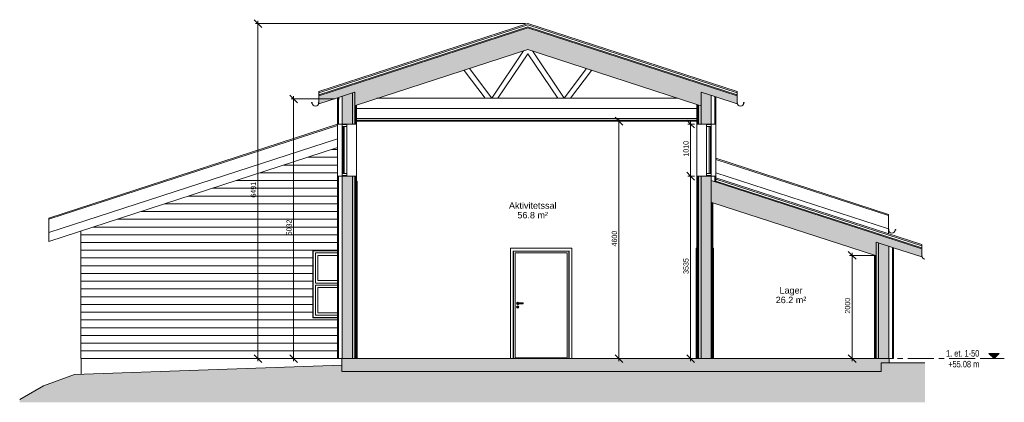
# Model space of a CAD drawing. Header units: millimetres. Extents: x 3754 to 45434, y -2080 to 6566.
# Tile 1 of 2: x 3754 to 22827, y -846 to 6566. Entities that reach past the tile are written whole.
import ezdxf

# ---------------------------------------------------------------- set-up
doc = ezdxf.new("R2010")
doc.units = ezdxf.units.MM
doc.linetypes.add('Grid Line', pattern=[800, 500, -100, 100, -100])
doc.linetypes.add('stiplet 4_0mm', pattern=[300, 200, -100])
for name, color, linetype, lineweight in [('A20_generelt', 1, 'Continuous', 9), ('A233_dør vindu', 2, 'Continuous', 9), ('A23_yttervegg', 7, 'Continuous', 15), ('A255_himling', 1, 'Continuous', 9), ('A25_dekker', 3, 'Continuous', 9), ('A26_yttertak', 3, 'Continuous', 9), ('A83_romtekst', 3, 'Continuous', 9), ('A84_målsetting', 4, 'Continuous', 9), ('A84_målsetting-50', 4, 'Continuous', 9), ('A85_skravur', 4, 'Continuous', 9), ('A87-koter_høydeangivelse', 4, 'Continuous', 9)]:
    doc.layers.add(name, color=color, linetype=linetype, lineweight=lineweight)
doc.styles.add('Arial', font='arial.ttf', dxfattribs={"height": 125})
doc.styles.add('Arial Narrow', font='ARIALN.TTF', dxfattribs={"height": 125})
doc.styles.add('Arial Narrow_1', font='ARIALN.TTF', dxfattribs={"height": 100})
doc.dimstyles.new('2_0_mm', dxfattribs={"dimscale": 304.8, "dimtxt": 102.343097, "dimasz": 0.492126, "dimexe": 0.164042, "dimexo": 0.164042, "dimgap": 0.032808, "dimtad": 1, "dimdec": 0, "dimzin": 0, "dimdsep": 46, "dimtxsty": 'Arial Narrow_1', "dimblk1": 'OBLIQUE', "dimblk2": 'OBLIQUE', "dimsah": 1, "dimcen": 0.09, "dimdle": 0.164042, "dimadec": 1, "dimazin": 0, "dimtfac": 1, "dimtdec": 4, "dimtix": 1, "dimtmove": 0, "dimatfit": 3, "dimfxl": 1, "dimtvp": 1, "dimtolj": 1, "dimtzin": 0, "dimarcsym": 2})
pattern_1 = [(45, (15244.11, 2441.18), (-53.033, 53.033), [])]

# ---------------------------------------------------------------- blocks, each defined once
blk = doc.blocks.new('Focus-Hel Rute fast - 26x11M_dyttefuge 10mm-743462-Section 3 ARB')
at = {"layer": 'A233_dør vindu'}
for p, q in [((10092, 4535), (10000, 4535)), ((10000, 4535), (10000, 4495)), ((10000, 4495), (10092, 4495)), ((10000, 4495), (10000, 3585)), ((10042.5, 4495), (10017.5, 4495)), ((10017.5, 4495), (10017.5, 3585)), ((10042.5, 3585), (10042.5, 4495)), ((10092, 4495), (10092, 4535)), ((10092, 3585), (10092, 4495)), ((10000, 3585), (10000, 3545)), ((10092, 3585), (10000, 3585)), ((10000, 3545), (10092, 3545)), ((10017.5, 3585), (10042.5, 3585)), ((10092, 3545), (10092, 3585))]:
    blk.add_line(p, q, dxfattribs=at)
blk = doc.blocks.new('Focus-ID Hel - 11x21M_dyttefuge 10mm-872543-Section 3 ARB')
at = {"layer": 'A233_dør vindu'}
for p, q in [((14447, 2137), (13263, 2137)), ((13263, 2137), (13263, 0)), ((14447, 0), (14447, 2137)), ((13315, 2085), (14395, 2085)), ((13315, 0), (13315, 2085)), ((13320, 0), (13320, 2080)), ((13320, 2080), (14390, 2080)), ((13352, 0), (13352, 2048)), ((13352, 2048), (14358, 2048)), ((14358, 2048), (14358, 0)), ((14390, 0), (14390, 2080)), ((14395, 2085), (14395, 0)), ((13398, 987), (13398, 998)), ((13403, 987), (13398, 987)), ((13507, 1078), (13400, 1078)), ((13400, 1078), (13421, 1078)), ((13400, 1063), (13507, 1063)), ((13421, 1063), (13400, 1063)), ((13403, 998), (13403, 987)), ((13507, 1063), (13507, 1078)), ((13352, 0), (13352, 15)), ((13352, 15), (14358, 15)), ((14358, 15), (14358, 0))]:
    blk.add_line(p, q, dxfattribs=at)
for centre, radius, start, end in [((13400, 1070), 22, 19.9323, 180), ((13400, 1070), 22, 180, 340.0677), ((13400, 1000), 22, 0, 180), ((13400, 1000), 22, 180, 360), ((13400, 1070), 7.5, 90, 180), ((13400, 1070), 7.5, 90, 180), ((13400, 1070), 7.5, 180, 270), ((13400, 1070), 7.5, 180, 270), ((13400, 1005), 7.31, 290.4447, 250.473), ((13400, 1005), 7.31, 11.2307, 169.687), ((13400, 1005), 7.31, 171.2449, 250.473), ((13400, 1005), 7.31, 290.4447, 9.6728)]:
    blk.add_arc(centre, radius, start, end, dxfattribs=at)
for points, knots in [([(13263, 2137), (13263, 2137), (13263, 2137), (13263, 2137), (13263, 2137), (13264, 2136), (13264, 2136), (13264, 2136), (13265, 2135), (13265, 2135), (13266, 2134), (13266, 2134), (13267, 2133), (13267, 2133), (13268, 2132)], [0, 0, 0, 0, 0.166667, 0.25, 0.333333, 0.416667, 0.458333, 0.5, 0.583333, 0.666667, 0.708333, 0.75, 0.833333, 1, 1, 1, 1]), ([(14447, 2137), (14447, 2137), (14447, 2137), (14447, 2137), (14447, 2137), (14446, 2136), (14446, 2136), (14446, 2136), (14445, 2135), (14445, 2135), (14444, 2134), (14444, 2134), (14443, 2133), (14443, 2133), (14442, 2132)], [0, 0, 0, 0, 0.166667, 0.25, 0.333333, 0.416667, 0.458333, 0.5, 0.583333, 0.666667, 0.708333, 0.75, 0.833333, 1, 1, 1, 1]), ([(13310, 2090), (13310, 2090), (13311, 2089), (13312, 2088), (13312, 2088), (13313, 2087), (13313, 2087), (13313, 2087), (13314, 2086), (13314, 2086), (13314, 2086), (13314, 2086), (13315, 2085), (13315, 2085), (13315, 2085)], [0, 0, 0, 0, 0.166667, 0.25, 0.333333, 0.375, 0.416667, 0.5, 0.541667, 0.583333, 0.666667, 0.75, 0.833333, 1, 1, 1, 1]), ([(14400, 2090), (14400, 2090), (14399, 2089), (14398, 2088), (14398, 2088), (14397, 2087), (14397, 2087), (14397, 2087), (14396, 2086), (14396, 2086), (14396, 2086), (14396, 2086), (14395, 2085), (14395, 2085), (14395, 2085)], [0, 0, 0, 0, 0.166667, 0.25, 0.333333, 0.375, 0.416667, 0.5, 0.541667, 0.583333, 0.666667, 0.75, 0.833333, 1, 1, 1, 1])]:
    blk.add_open_spline(points, degree=3, knots=knots, dxfattribs=at)
blk = doc.blocks.new('Focus-Hel Rute fast - 26x11M_dyttefuge 10mm-743487-Section 3 ARB')
at = {"layer": 'A233_dør vindu'}
for p, q in [((17150, 4535), (17058, 4535)), ((17058, 4535), (17058, 4495)), ((17058, 4495), (17150, 4495)), ((17058, 4495), (17058, 3585)), ((17107.5, 4495), (17107.5, 3585)), ((17132.5, 4495), (17107.5, 4495)), ((17132.5, 3585), (17132.5, 4495)), ((17150, 4495), (17150, 4535)), ((17150, 3585), (17150, 4495)), ((17150, 3585), (17058, 3585)), ((17058, 3585), (17058, 3545)), ((17058, 3545), (17150, 3545)), ((17107.5, 3585), (17132.5, 3585)), ((17150, 3545), (17150, 3585))]:
    blk.add_line(p, q, dxfattribs=at)
blk = doc.blocks.new('Focus-ID Skyve - 12x21M-751978-Section 3 ARB')
at = {"layer": 'A233_dør vindu'}
for p, q in [((16861, 2137), (16873, 2137)), ((16861, 0), (16861, 2137)), ((17193, 2137), (17181, 2137)), ((17193, 2137), (17193, 0))]:
    blk.add_line(p, q, dxfattribs=at)
blk = doc.blocks.new('Focus-krysspost åpningsvindu bunn - 12x12M-755431-Section 3 ARB')
at = {"layer": 'A233_dør vindu'}
for p, q in [((9441, 2090), (9441, 800)), ((9910, 2090), (9441, 2090)), ((9481, 2050), (9910, 2050)), ((9481, 1465), (9481, 2050)), ((9910, 1465), (9481, 1465)), ((9481, 1425), (9910, 1425)), ((9481, 840), (9481, 1425)), ((9481, 840), (9481, 1425)), ((9481, 1425), (9910, 1425)), ((9910, 1375), (9531, 1375)), ((9531, 1375), (9531, 890)), ((9441, 800), (9910, 800)), ((9910, 840), (9481, 840)), ((9910, 840), (9481, 840)), ((9531, 890), (9910, 890))]:
    blk.add_line(p, q, dxfattribs=at)
blk = doc.blocks.new('Focus-Hel Rute fast - 5x21M_dyttefuge 10mm-728258-Section 3 ARB')
at = {"layer": 'A233_dør vindu'}
for p, q in [((10289, 3440), (10277, 3440)), ((10289, 1236), (10289, 3440)), ((10277, 1236), (10289, 1236))]:
    blk.add_line(p, q, dxfattribs=at)
blk = doc.blocks.new('Focus-Hel Rute fast - 5x12M_dyttefuge 10mm-728227-Section 3 ARB')
at = {"layer": 'A233_dør vindu'}
for p, q in [((10289, 1307), (10277, 1307)), ((10289, 3), (10289, 1307)), ((10277, 3), (10289, 3))]:
    blk.add_line(p, q, dxfattribs=at)
blk = doc.blocks.new('Level - navn _ høyde-340185-Section 3 ARB')
at = {"layer": 'A87-koter_høydeangivelse'}
blk.add_hatch(color=256, dxfattribs=at).paths.add_polyline_path([(22627, 0), (22524, 102), (22729, 102)])
for p, q in [((22627, 0), (22427, 0)), ((22524, 102), (22627, 0)), ((22524, 102), (22729, 102)), ((22729, 102), (22627, 0)), ((22627, 0), (22827, 0))]:
    blk.add_line(p, q, dxfattribs=at)
blk = doc.blocks.new('DIMBLOCK1-Section 3 ARB')
at = {"layer": 'A84_målsetting-50'}
for p, q in [((15363, 4600), (15288, 4675)), ((15363, 4600), (15313, 4600)), ((15363, 4650), (15363, -50)), ((15363, 4600), (15438, 4525)), ((15363, 4600), (15420, 4600)), ((15363, 0), (15288, 75)), ((15363, 0), (15313, 0)), ((15363, 0), (15438, -75)), ((15363, 0), (15420, 0))]:
    blk.add_line(p, q, dxfattribs=at)
at = {"layer": 'A84_målsetting-50', "color": 0, "insert": (15224, 2173), "char_height": 100, "width": 304.11, "attachment_point": 1, "rotation": 90, "line_spacing_factor": 0.974696, "style": 'Arial Narrow_1'}
blk.add_mtext('4600', dxfattribs=at)
blk = doc.blocks.new('_Oblique')
at = {"color": 0, "linetype": 'ByBlock', "lineweight": -2}
blk.add_line((-0.5, -0.5), (0.5, 0.5), dxfattribs=at)
blk = doc.blocks.new('DIMBLOCK2-Section 3 ARB')
at = {"layer": 'A84_målsetting-50'}
for p, q in [((9061, 5032), (8986, 5107)), ((9061, 5032), (9011, 5032)), ((9061, 5082), (9061, -50)), ((9061, 5032), (9136, 4957)), ((9061, 5032), (9860, 5032)), ((9061, 0), (8986, 75)), ((9061, 0), (9011, 0)), ((9061, 0), (9136, -75)), ((9061, 0), (9942, 0))]:
    blk.add_line(p, q, dxfattribs=at)
at = {"layer": 'A84_målsetting-50', "color": 0, "insert": (8922, 2389), "char_height": 100, "width": 304.11, "attachment_point": 1, "rotation": 90, "line_spacing_factor": 0.974696, "style": 'Arial Narrow_1'}
blk.add_mtext('5032', dxfattribs=at)
blk = doc.blocks.new('DIMBLOCK3-Section 3 ARB')
at = {"layer": 'A84_målsetting-50'}
for p, q in [((19879, 2000), (19804, 2075)), ((19879, 2000), (19829, 2000)), ((19879, 2050), (19879, -50)), ((19879, 2000), (19954, 1925)), ((19879, 2000), (20294, 2000)), ((19879, 0), (19804, 75)), ((19879, 0), (19829, 0)), ((19879, 0), (19954, -75)), ((19879, 0), (19974, 0))]:
    blk.add_line(p, q, dxfattribs=at)
at = {"layer": 'A84_målsetting-50', "color": 0, "insert": (19740, 873), "char_height": 100, "width": 304.11, "attachment_point": 1, "rotation": 90, "line_spacing_factor": 0.974696, "style": 'Arial Narrow_1'}
blk.add_mtext('2000', dxfattribs=at)
blk = doc.blocks.new('DIMBLOCK4-Section 3 ARB')
at = {"layer": 'A84_målsetting-50'}
for p, q in [((8370, 6491), (8295, 6566)), ((8370, 6491), (8320, 6491)), ((8370, 6541), (8370, -50)), ((8370, 6491), (8445, 6416)), ((8370, 6491), (13549, 6491)), ((8370, 0), (8295, 75)), ((8370, 0), (8320, 0)), ((8370, 0), (8445, -75)), ((8370, 0), (9942, 0))]:
    blk.add_line(p, q, dxfattribs=at)
at = {"layer": 'A84_målsetting-50', "color": 0, "insert": (8231, 3119), "char_height": 100, "width": 304.11, "attachment_point": 1, "rotation": 90, "line_spacing_factor": 0.974696, "style": 'Arial Narrow_1'}
blk.add_mtext('6491', dxfattribs=at)
blk = doc.blocks.new('DIMBLOCK5-Section 3 ARB')
at = {"layer": 'A84_målsetting-50'}
for p, q in [((16749, 3535), (16674, 3610)), ((16749, 3535), (16699, 3535)), ((16749, -50), (16749, 3535)), ((16749, 3535), (16824, 3460)), ((16749, 3535), (16823, 3535)), ((16749, 0), (16674, 75)), ((16749, 0), (16693, 0)), ((16749, 0), (16824, -75)), ((16749, 0), (16799, 0))]:
    blk.add_line(p, q, dxfattribs=at)
at = {"layer": 'A84_målsetting-50', "color": 0, "insert": (16610, 1641), "char_height": 100, "width": 304.11, "attachment_point": 1, "rotation": 90, "line_spacing_factor": 0.974696, "style": 'Arial Narrow_1'}
blk.add_mtext('3535', dxfattribs=at)
blk = doc.blocks.new('DIMBLOCK6-Section 3 ARB')
at = {"layer": 'A84_målsetting-50'}
for p, q in [((16749, 4545), (16674, 4620)), ((16749, 3535), (16749, 4595)), ((16749, 4545), (16699, 4545)), ((16749, 4545), (16824, 4470)), ((16749, 4545), (16823, 4545)), ((16749, 3535), (16674, 3610)), ((16749, 3535), (16699, 3535)), ((16749, 3535), (16824, 3460)), ((16749, 3535), (16823, 3535))]:
    blk.add_line(p, q, dxfattribs=at)
at = {"layer": 'A84_målsetting-50', "color": 0, "insert": (16610, 3913), "char_height": 100, "width": 304.11, "attachment_point": 1, "rotation": 90, "line_spacing_factor": 0.974696, "style": 'Arial Narrow_1'}
blk.add_mtext('1010', dxfattribs=at)

msp = doc.modelspace()

# ---------------------------------------------------------------- hatches: boundary and pattern name
at = {"layer": 'A23_yttervegg'}
h = msp.add_hatch(color=256, dxfattribs=at)
h.paths.add_polyline_path([(10198, 0), (10246, 0), (10246, 3535), (10198, 3535), (10198, 92.8)])
h.paths.add_polyline_path([(10246, 4545), (10246, 5160), (10237.2, 5160), (10198, 5147.3), (10198, 4545)])
h = msp.add_hatch(color=256, dxfattribs=at)
h.paths.add_polyline_path([(17150, 3335), (17150, 3535), (16952, 3535), (16952, 3335)])
h.paths.add_polyline_path([(16952, 4545), (17150, 4545), (17150, 5098.5), (16952, 5162.9), (16952, 4786)])
h = msp.add_hatch(color=256, dxfattribs=at)
h.paths.add_polyline_path([(10198, 0), (10198, 3535), (10000, 3535), (10000, 0)])
h.paths.add_polyline_path([(10198, 4545), (10198, 5147.3), (10000, 5082.9), (10000, 4545)])
at = {"layer": 'A23_yttervegg', "lineweight": 9}
h = msp.add_hatch(dxfattribs=at)
h.set_pattern_fill('FP_1', color=256, style=0, pattern_type=2)
h.set_pattern_definition(pattern_1)
h.paths.add_polyline_path([(10264, 0), (10264, 3535), (10246, 3535), (10246, 0)])
h.paths.add_polyline_path([(10246, 4545), (10264, 4545), (10264, 4903.7), (10246, 4897.9), (10246, 4786)])
h = msp.add_hatch(dxfattribs=at)
h.set_pattern_fill('FP_1', color=256, style=0, pattern_type=2)
h.set_pattern_definition(pattern_1)
h.paths.add_polyline_path([(16904, 3335), (16904, 3535), (16886, 3535), (16886, 3335)])
h.paths.add_polyline_path([(16904, 4545), (16904, 4913.5), (16886, 4919.3), (16886, 4545)])
at = {"layer": 'A23_yttervegg'}
h = msp.add_hatch(color=256, dxfattribs=at)
h.paths.add_polyline_path([(16904, 3335), (16952, 3335), (16952, 3535), (16904, 3535)])
h.paths.add_polyline_path([(16952, 4545), (16952, 4897.9), (16904, 4913.5), (16904, 4545), (16904.9, 4545)])
at = {"layer": 'A23_yttervegg', "lineweight": 9}
h = msp.add_hatch(dxfattribs=at)
h.set_pattern_fill('FP_1', color=256, style=0, pattern_type=2)
h.set_pattern_definition(pattern_1)
h.paths.add_polyline_path([(16904, 0), (16904, 3335), (16886, 3335), (16886, 0)])
at = {"layer": 'A23_yttervegg'}
for points in [[(16904, 0), (16952, 0), (16952, 3335), (16904, 3335), (16904, 34.2)], [(17150, 0), (17150, 3335), (16952, 3335), (16952, 0)], [(20391.5, 0), (20391.5, 2241.9), (20343.5, 2257.5), (20343.5, 0)], [(20391.5, 0), (20589.5, 0), (20589.5, 2177.6), (20391.5, 2241.9), (20391.5, 1031.5)]]:
    msp.add_hatch(color=256, dxfattribs=at).paths.add_polyline_path(points)
at = {"layer": 'A23_yttervegg', "lineweight": 9}
h = msp.add_hatch(dxfattribs=at)
h.set_pattern_fill('FP_1', color=256, style=0, pattern_type=2)
h.set_pattern_definition(pattern_1)
h.paths.add_polyline_path([(17150, 0), (17168, 0), (17168, 3024.3), (17150, 3030.2), (17150, 92.8)])
h = msp.add_hatch(dxfattribs=at)
h.set_pattern_fill('FP_1', color=256, style=0, pattern_type=2)
h.set_pattern_definition(pattern_1)
h.paths.add_polyline_path([(20325.5, 0), (20343.5, 0), (20343.5, 1992.5), (20325.5, 1998.4), (20325.5, 1031.5)])
at = {"layer": 'A255_himling'}
msp.add_hatch(color=256, dxfattribs=at).paths.add_polyline_path([(16873, 4616), (16873, 4652), (10277, 4652), (10277, 4616), (15809, 4616)])
at = {"layer": 'A25_dekker'}
msp.add_hatch(color=256, dxfattribs=at).paths.add_polyline_path([(14713.1, -250), (20439.5, -250), (20439.5, -80), (20595.9, -80), (20595.9, 0), (9991.7, 0), (9991.7, -250), (14439.1, -250)])
at = {"layer": 'A26_yttertak'}
for points in [[(16952, 4897.9), (16952, 5318.5), (13599, 6407.9), (10246, 5318.5), (10246, 4897.9), (13599, 5987.4), (16904.9, 4913.2)], [(20343.5, 1992.5), (20343.5, 2413.1), (17150, 3450.7), (17150, 3030.2), (20325.5, 1998.4)], [(21226.9, 1970.4), (21226.9, 2126.1), (20343.5, 2413.1), (20343.5, 2257.5), (20748, 2126.1)]]:
    msp.add_hatch(color=256, dxfattribs=at).paths.add_polyline_path(points)
h = msp.add_hatch(color=256, dxfattribs=at)
h.paths.add_polyline_path([(17652, 4935.4), (17652, 5091), (16952, 5318.5), (16952, 5162.9), (17452.8, 5000.1)])
h.paths.add_polyline_path([(9546, 4935.4), (10246, 5162.9), (10246, 5318.5), (9546, 5091), (9546, 5053.7)])
h = msp.add_hatch(dxfattribs=at)
h.set_pattern_fill('FP_3', color=256, style=0, pattern_type=2)
h.set_pattern_definition([(90, (20655.2, 2465.7), (-600, 4e-14), [])])
h.paths.add_polyline_path([(20710.6, 2493.3), (20711.5, 2494.9), (20710.7, 2495), (20710.6, 2493.3)])
h.paths.add_polyline_path([(20649, 2430.8), (20665.1, 2433), (20680.5, 2439.4), (20693.6, 2449.8), (20703.3, 2462.5), (20709.4, 2477.4), (20711.5, 2493.3), (20710.6, 2493.3), (20708.4, 2477.2), (20702, 2462.1), (20692.5, 2449.8), (20678.4, 2439.4), (20664.9, 2433.8), (20646.7, 2432), (20632.8, 2433.9), (20617.7, 2440.3), (20604.8, 2450.6), (20594.8, 2464.4), (20589.5, 2477.4), (20587.4, 2493.3), (20586.5, 2493.3), (20588.6, 2477.2), (20595.6, 2461.1), (20605.4, 2448.7), (20618.2, 2439), (20633, 2432.9), (20649, 2430.8)])
h.paths.add_polyline_path([(20717.8, 2487.2), (20720.6, 2488.4), (20719.2, 2488.4)])
h.paths.add_polyline_path([(20721.1, 2488.4), (20721.7, 2489.4), (20720.6, 2489.1), (20721, 2488.4)])
h.paths.add_polyline_path([(20723.5, 2496.1), (20722.7, 2497.2), (20723, 2495.9)])
h.paths.add_polyline_path([(20723.9, 2494.4), (20723.4, 2495.8), (20723, 2494.4)])
h.paths.add_polyline_path([(20723.8, 2492.7), (20723.8, 2494.3), (20722.9, 2492.9)])
h.paths.add_polyline_path([(20723.3, 2491), (20723.3, 2492.2), (20722.5, 2491.4)])
h.paths.add_polyline_path([(20722.4, 2489.6), (20722.4, 2490.5), (20721.7, 2490.1)])
h.paths.add_polyline_path([(20592.4, 2490.4), (20593.2, 2490.9), (20591.2, 2494.5), (20590.4, 2494.1), (20591.2, 2492.6)])
h.paths.add_polyline_path([(20710.7, 2495), (20712, 2496.3), (20711, 2496.2)])
h.paths.add_polyline_path([(20713.4, 2499.3), (20715.1, 2499.6), (20715, 2500.1), (20713.9, 2499.6)])
h.paths.add_polyline_path([(20712.1, 2498.2), (20713.9, 2498.6), (20713.4, 2499.3), (20712.8, 2498.8)])
h.paths.add_polyline_path([(20711.2, 2496.7), (20712.8, 2497.6), (20712, 2497.9)])
h.paths.add_polyline_path([(20722, 2497.2), (20722.7, 2497.7), (20721.7, 2498.3)])
h.paths.add_polyline_path([(20716.7, 2500.5), (20715.2, 2500), (20716.7, 2499.6)])
h.paths.add_polyline_path([(20718.4, 2500.4), (20716.8, 2500.4), (20718.2, 2499.5)])
h.paths.add_polyline_path([(20720.1, 2499.9), (20718.9, 2499.9), (20719.7, 2499.1)])
h.paths.add_polyline_path([(20720.9, 2498.3), (20721.3, 2499.1), (20720.6, 2499)])
at = {"layer": 'A85_skravur'}
h = msp.add_hatch(dxfattribs=at)
h.set_pattern_fill('FP_2', color=256, style=0, pattern_type=2)
h.set_pattern_definition([(0, (11749.07, 0), (0, 150), [])])
h.paths.add_polyline_path([(8137.7, 0), (9910, 0), (9910, 790), (9430.6, 790), (9430.6, 2100), (9910, 2100), (9910, 4087.4), (4935.6, 2471.1), (4935.6, 0), (5946, 0)])
h = msp.add_hatch(dxfattribs=at)
h.set_pattern_fill('FP_4', color=250, style=0, pattern_type=2)
h.set_pattern_definition([(0, (15244.107, 2441.18), (203.2, 50.8), [16.764, -135.636, 16.764, -135.636, -812.8]), (0, (15244.107, 2441.18), (203.2, 50.8), [-304.8, 16.764, -288.036, 16.764, -135.636, -355.6]), (0, (15244.107, 2441.18), (203.2, 50.8), [-762, 16.764, -84.836, 16.764, -237.236]), (120, (15320.307, 2466.58), (-145.5941, 150.57636), [16.764, -135.636, 16.764, -135.636, -812.8]), (120, (15320.307, 2466.58), (-145.5941, 150.57636), [-304.8, 16.764, -288.036, 16.764, -135.636, -355.6]), (120, (15320.307, 2466.58), (-145.5941, 150.57636), [-762, 16.764, -84.836, 16.764, -237.236]), (240, (15345.707, 2568.18), (-57.6059, -201.37636), [16.764, -135.636, 16.764, -135.636, -812.8]), (240, (15345.707, 2568.18), (-57.6059, -201.37636), [-304.8, 16.764, -288.036, 16.764, -135.636, -355.6]), (240, (15345.707, 2568.18), (-57.6059, -201.37636), [-762, 16.764, -84.836, 16.764, -237.236])])
h.paths.add_polyline_path([(3754.2, -845.8), (21288.5, -845.8), (21288.5, -80), (20439.5, -80), (20439.5, -250), (9991.7, -250), (9991.7, -127.9), (4815.3, -308.7), (4213.8, -527.6), (3754.2, -793), (3754.2, -841.6)])

# ---------------------------------------------------------------- linework, layer by layer
at = {"layer": 'A20_generelt'}
for p, q in [((13513.6, 5959.6), (12896.7, 5045)), ((13684.4, 5959.6), (14301.3, 5045)), ((13599, 5907.4), (13017.3, 5045)), ((13599.2, 5907.2), (14180.7, 5045)), ((12771.5, 5045), (12366.9, 5581.9)), ((12896.7, 5045), (12464.4, 5618.7)), ((14301.3, 5045), (14733.6, 5618.7)), ((14426.5, 5045), (14831.1, 5581.9)), ((9910, 5032.4), (9950, 5032.4)), ((16499.3, 5045), (10669.5, 5045)), ((10246, 4845), (16873, 4845)), ((9530.6, 1515), (9530.6, 2000)), ((9530.6, 2000), (9910, 2000)), ((9910, 1515), (9530.6, 1515)), ((9991.7, -127.9), (4815.3, -308.7)), ((4945.6, 0), (4945.6, -304.5)), ((9991.7, -250), (9991.7, -127.9)), ((21288.5, -80), (20439.5, -80)), ((20439.5, -80), (20439.5, -250)), ((4815.3, -308.7), (4213.8, -527.6)), ((20439.5, -250), (9991.7, -250)), ((4213.8, -527.6), (3754.2, -793))]:
    msp.add_line(p, q, dxfattribs=at)
at = {"layer": 'A20_generelt', "linetype": 'stiplet 4_0mm'}
for p, q in [((20343.5, 2000), (20197.4, 2000)), ((20312.5, 0), (20312.5, 2000))]:
    msp.add_line(p, q, dxfattribs=at)
at = {"layer": 'A23_yttervegg', "lineweight": 9}
for p, q in [((10237.2, 5160), (9910, 5053.7)), ((17240, 5069.3), (16952, 5162.9)), ((9930, 5060.2), (9930, 4545)), ((10000, 5082.9), (10000, 4545)), ((10198, 5147.3), (10198, 4545)), ((17150, 4545), (17150, 5098.5)), ((17220, 4545), (17220, 5075.8)), ((10277, 4908), (10246, 4897.9)), ((10246, 4897.9), (10246, 4545)), ((10264, 4903.7), (10264, 4545)), ((16952, 4897.9), (16873, 4923.6)), ((16886, 4545), (16886, 4919.3)), ((16904, 4545), (16904, 4913.5)), ((16952, 4545), (16952, 4897.9)), ((9930, 3535), (9930, 0)), ((10000, 3535), (10000, 0)), ((10198, 3535), (10198, 0)), ((10246, 3535), (10246, 0)), ((10264, 3535), (10264, 0)), ((16886, 3535), (16886, 0)), ((16904, 3535), (16904, 0)), ((16952, 3535), (16952, 0)), ((17150, 3535), (17150, 0)), ((17220, 3535), (17220, 3428)), ((17240, 3421.5), (17240, 3504.6)), ((17181, 3020.1), (17150, 3030.2)), ((17168, 3024.3), (17168, 0)), ((20679.5, 2148.3), (20343.5, 2257.5)), ((20391.5, 0), (20391.5, 2241.9)), ((20589.5, 0), (20589.5, 2177.6)), ((20659.5, 0), (20659.5, 2154.8)), ((20343.5, 1992.5), (20312.5, 2002.6)), ((20325.5, 0), (20325.5, 1998.4)), ((20343.5, 0), (20343.5, 1992.5))]:
    msp.add_line(p, q, dxfattribs=at)
at = {"layer": 'A23_yttervegg'}
for p, q in [((10246, 5160), (10237.2, 5160)), ((9910, 5053.7), (9910, 4545)), ((17240, 4545), (17240, 5069.3)), ((10277, 4545), (10277, 4908)), ((16873, 4923.6), (16873, 4545)), ((9910, 4545), (10277, 4545)), ((16873, 4545), (17240, 4545)), ((9910, 3535), (9910, 0)), ((10277, 3535), (9910, 3535)), ((10277, 0), (10277, 3535)), ((17240, 3535), (16873, 3535)), ((16873, 3535), (16873, 0)), ((17240, 3504.6), (17240, 3535)), ((17181, 0), (17181, 3020.1)), ((20679.5, 0), (20679.5, 2148.3)), ((20312.5, 2002.6), (20312.5, 0)), ((9910, 0), (9991.7, 0)), ((20595.9, 0), (20679.5, 0))]:
    msp.add_line(p, q, dxfattribs=at)
at = {"layer": 'A255_himling', "color": 7, "lineweight": 15}
for p, q in [((16873, 4652), (10277, 4652)), ((16873, 4616), (10277, 4616))]:
    msp.add_line(p, q, dxfattribs=at)
at = {"layer": 'A255_himling', "color": 250}
msp.add_line((10277, 4600), (16873, 4600), dxfattribs=at)
at = {"layer": 'A25_dekker', "color": 7, "lineweight": 15}
for p, q in [((20595.9, 0), (9991.7, 0)), ((9991.7, 0), (9991.7, -127.9)), ((20595.9, -80), (20595.9, 0))]:
    msp.add_line(p, q, dxfattribs=at)
at = {"layer": 'A26_yttertak', "color": 7, "lineweight": 15}
for p, q in [((13599, 6491), (9546, 5174.1)), ((17652, 5174.1), (13599, 6491)), ((10277, 4908), (13599, 5987.4)), ((13599, 5987.4), (16873, 4923.6)), ((9546, 5174.1), (9546, 4935.4)), ((10237.2, 5160), (10246, 5162.9)), ((10246, 5162.9), (10246, 5160)), ((17652, 4935.4), (17652, 5174.1)), ((9546, 4935.4), (9910, 5053.7)), ((17240, 5069.3), (17652, 4935.4)), ((21226.9, 2209.1), (17240, 3504.6)), ((17181, 3020.1), (20312.5, 2002.6)), ((20679.5, 2148.3), (21226.9, 1970.4)), ((21226.9, 1970.4), (21226.9, 2209.1))]:
    msp.add_line(p, q, dxfattribs=at)
at = {"layer": 'A26_yttertak'}
for p, q in [((9546, 5147.8), (13599, 6464.7)), ((9546, 5110), (13599, 6426.9)), ((9546, 5091), (13599, 6407.9)), ((13599, 6464.7), (17652, 5147.8)), ((13599, 6426.9), (17652, 5110)), ((13599, 6407.9), (17652, 5091)), ((10246, 5160), (10246, 4897.9)), ((16952, 4897.9), (16952, 5162.9)), ((9910, 4540.6), (4318.5, 2723.8)), ((9910, 4516.4), (4318.5, 2699.6)), ((9910, 4260.9), (4318.5, 2444.1)), ((9910, 4087.4), (4318.5, 2270.6)), ((20585.6, 2794.3), (17240, 3881.4)), ((20585.6, 2770.2), (17240, 3857.2)), ((17150, 3450.7), (21226.9, 2126.1)), ((20585.6, 2514.7), (17240, 3601.7)), ((17240, 3478.3), (21226.9, 2182.8)), ((17240, 3440.4), (21226.9, 2145)), ((4318.5, 2270.6), (4318.5, 2723.8)), ((20585.6, 2794.3), (20585.6, 2417.5)), ((20590.4, 2494.1), (20592.4, 2490.4)), ((20593.2, 2490.9), (20591.2, 2494.5)), ((20716.9, 2491.3), (20716.1, 2490.2)), ((20716.8, 2489.7), (20717.6, 2490.7)), ((20343.5, 1992.5), (20343.5, 2257.5))]:
    msp.add_line(p, q, dxfattribs=at)
at = {"layer": 'A26_yttertak', "lineweight": 20}
for p, q in [((9414, 4951.4), (9414.7, 4950.4)), ((9415.5, 4951), (9414.7, 4952.1)), ((9540.4, 4955.3), (9538.4, 4951.6)), ((9539.2, 4951.2), (9541.2, 4954.9)), ((17656.8, 4954.9), (17658.8, 4951.2)), ((17659.6, 4951.6), (17657.6, 4955.3)), ((17783.3, 4952.1), (17782.5, 4951)), ((17783.3, 4950.4), (17784, 4951.4)), ((21231.7, 1989.9), (21233.7, 1986.2)), ((21234.5, 1986.7), (21232.5, 1990.3))]:
    msp.add_line(p, q, dxfattribs=at)
for centre, radius, start, end in [((9414.3, 4954.6), 6.68, 355.26208, 264.87546), ((9414.3, 4954.6), 5.78, 354.90492, 264.90492), ((17783.7, 4954.6), 6.68, 275.12454, 184.73792), ((17783.7, 4954.6), 5.78, 275.09508, 185.09508), ((9413.9, 4949.9), 1.9, 264.53878, 35.59419), ((9413.9, 4949.9), 0.998, 264.40581, 35.59419), ((9414.5, 4951.6), 0.494, 67.6465, 202.3535), ((9482.6, 4954.1), 62.5, 180, 0), ((9482.6, 4954.1), 61.6, 180.03576, 0), ((9538.9, 4951.6), 0.511, 179.85607, 303.43786), ((9542.6, 4954.1), 2.5, 0, 151.64696), ((9542.6, 4954.1), 1.6, 0, 151.64696), ((17655.4, 4954.1), 2.5, 28.35304, 180), ((17715.4, 4954.1), 62.5, 180, 0), ((17655.4, 4954.1), 1.6, 28.35304, 180), ((17715.4, 4954.1), 61.6, 180, 359.96424), ((17659.1, 4951.6), 0.511, 236.56214, 0.14393), ((17784.1, 4949.9), 1.9, 144.40581, 275.46122), ((17784.1, 4949.9), 0.998, 144.40581, 275.59419), ((17783.5, 4951.6), 0.494, 337.6465, 112.3535), ((21230.3, 1989.1), 2.5, 28.35304, 180), ((21290.3, 1989.1), 62.5, 180, 268.27388), ((21230.3, 1989.1), 1.6, 28.35304, 180), ((21290.3, 1989.1), 61.6, 180, 268.24837), ((21234, 1986.6), 0.511, 236.56214, 0.14393)]:
    msp.add_arc(centre, radius, start, end, dxfattribs=at)
at = {"layer": 'A26_yttertak'}
for centre, radius, start, end in [((20589, 2493.3), 2.5, 28.35304, 180), ((20649, 2493.3), 62.5, 180, 360), ((20589, 2493.3), 1.6, 28.35304, 180), ((20649, 2493.3), 61.6, 180, 359.96424), ((20592.6, 2490.9), 0.511, 236.56214, 0.14393), ((20717.2, 2493.8), 6.68, 275.12454, 184.73792), ((20717.2, 2493.8), 5.78, 275.09508, 185.09508), ((20717.6, 2489.1), 1.9, 144.40581, 275.46122), ((20717.6, 2489.1), 0.998, 144.40581, 275.59419), ((20717.1, 2490.9), 0.494, 337.6465, 112.3535)]:
    msp.add_arc(centre, radius, start, end, dxfattribs=at)
at = {"layer": 'A85_skravur'}
for p, q in [((9910, 3535), (9910, 4545)), ((10277, 4545), (10277, 3535)), ((16873, 3535), (16873, 4545)), ((17240, 4545), (17240, 3535)), ((4935.6, 2471.1), (4935.6, 0)), ((9430.6, 2100), (9910, 2100)), ((9430.6, 790), (9430.6, 2100)), ((9910, 790), (9430.6, 790)), ((4935.6, 0), (9910, 0))]:
    msp.add_line(p, q, dxfattribs=at)
at = {"layer": 'A87-koter_høydeangivelse', "linetype": 'Grid Line'}
msp.add_line((4960.3, 0), (22426.6, 0), dxfattribs=at)

# ---------------------------------------------------------------- block references
at = {"layer": 'A233_dør vindu'}
for name in ['Focus-Hel Rute fast - 26x11M_dyttefuge 10mm-743462-Section 3 ARB', 'Focus-Hel Rute fast - 26x11M_dyttefuge 10mm-743487-Section 3 ARB', 'Focus-Hel Rute fast - 5x21M_dyttefuge 10mm-728258-Section 3 ARB', 'Focus-ID Hel - 11x21M_dyttefuge 10mm-872543-Section 3 ARB', 'Focus-ID Skyve - 12x21M-751978-Section 3 ARB', 'Focus-krysspost åpningsvindu bunn - 12x12M-755431-Section 3 ARB', 'Focus-Hel Rute fast - 5x12M_dyttefuge 10mm-728227-Section 3 ARB']:
    msp.add_blockref(name, (0, 0), dxfattribs=at)
at = {"layer": 'A87-koter_høydeangivelse'}
msp.add_blockref('Level - navn _ høyde-340185-Section 3 ARB', (0, 0), dxfattribs=at)

# ---------------------------------------------------------------- texts
at = {"layer": 'A83_romtekst', "char_height": 125, "attachment_point": 1, "style": 'Arial'}
for s, insert, width in [('Aktivitetssal', (13231.4, 3028.3), 1118.354), ('56.8 m²', (13395.1, 2842.1), 721.519), ('Lager', (18472.9, 1386), 541.139), ('26.2 m²', (18398.7, 1199.9), 721.519)]:
    msp.add_mtext(s, dxfattribs=dict(at, insert=insert, width=width))
at = {"layer": 'A87-koter_høydeangivelse', "char_height": 125, "attachment_point": 1, "style": 'Arial Narrow'}
for s, insert, width in [('1. et. 1-50', (21697.4, 165), 777.637), ('+55.08 m', (21740.4, -43.5), 725.527)]:
    msp.add_mtext(s, dxfattribs=dict(at, insert=insert, width=width))

# ---------------------------------------------------------------- dimensions: what is measured, and where the dimension line sits
at = {"layer": 'A84_målsetting'}
for base, p1, p2, override, picture, middle in [((8370.4, 0), (13599, 6491), (9991.7, 0), {"dimpost": '<>', "dimfxl": 7426.026133}, 'DIMBLOCK4-Section 3 ARB', (8309.3, 3245.5)), ((9060.8, 0), (9910, 5032.4), (9991.7, 0), {"dimpost": '<>', "dimfxl": 5033.037326}, 'DIMBLOCK2-Section 3 ARB', (8999.7, 2516.2)), ((15363.5, 0), (15469.5, 4600), (15469.5, 0), {"dimpost": '<>', "dimfxl": 4600}, 'DIMBLOCK1-Section 3 ARB', (15302.4, 2300)), ((16749.1, 4545), (16873, 3535), (16873, 4545), {"dimpost": '<>', "dimfxl": 1010}, 'DIMBLOCK6-Section 3 ARB', (16688, 4040)), ((16749.1, 3535), (16643, 0), (16873, 3535), {"dimpost": '<>', "dimfxl": 3542.474882}, 'DIMBLOCK5-Section 3 ARB', (16688, 1767.5)), ((19879.1, 0), (20343.5, 2000), (20023.6, 0), {"dimpost": '<>', "dimfxl": 2025.428804}, 'DIMBLOCK3-Section 3 ARB', (19818.1, 1000))]:
    dim = msp.add_linear_dim(base=base, p1=p1, p2=p2, angle=90, dimstyle='2_0_mm', override=override, dxfattribs=at)
    dim.commit()
    dim.dimension.update_dxf_attribs({"geometry": picture, "text_midpoint": middle})

doc.saveas('drawing.dxf')
